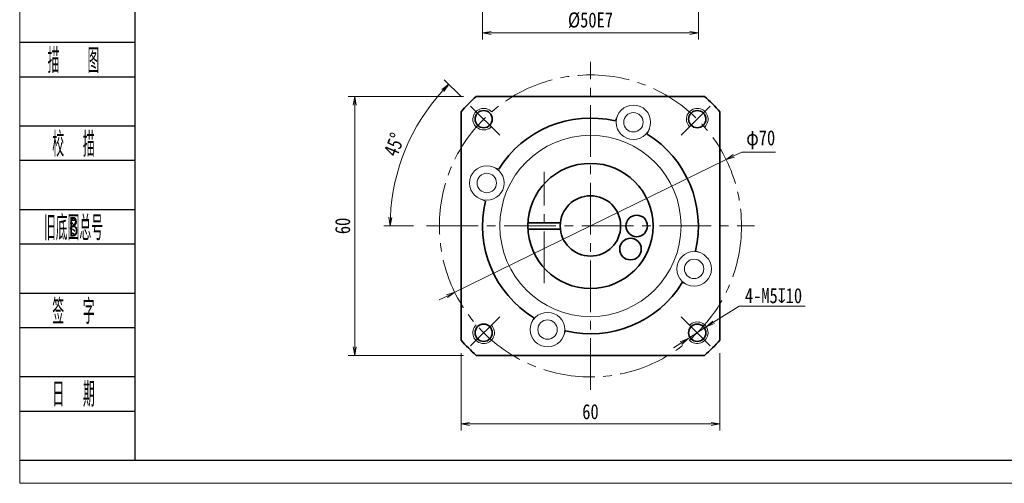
# Model space of a CAD drawing. Header units: millimetres. Extents: x -2 to 461, y 0 to 317.
# Tile 1 of 7: x 0 to 228, y 0 to 107. Entities that reach past the tile are written whole.
import ezdxf
from ezdxf.enums import TextEntityAlignment as Align

# ---------------------------------------------------------------- set-up
doc = ezdxf.new("R2010")
doc.units = ezdxf.units.MM
doc.linetypes.add('点画线', pattern=[18, 12, -2, 2, -2])
doc.layers.add('2细线层', color=4, linetype='Continuous')
doc.layers.add('6文字层', color=3, linetype='Continuous')
for name, color, linetype, lineweight in [('EB0_1', 7, 'Continuous', 35), ('中心线层', 1, '点画线', 18), ('图框_外框线', 7, 'Continuous', 18), ('尺寸线层', 3, 'Continuous', 18), ('粗实线层', 7, 'Continuous', 35), ('细实线层', 7, 'Continuous', 18)]:
    doc.layers.add(name, color=color, linetype=linetype, lineweight=lineweight)
doc.styles.add('PC_TEXTSTYLE', font='ISOCP.SHX', dxfattribs={"width": 0.707, "bigfont": 'GBCBIG.SHX'})
doc.styles.get("Standard").update_dxf_attribs({"font": 'SimSun.ttf'})
doc.styles.add('宋体', font='SimSun.ttf', dxfattribs={"width": 0.8})
doc.dimstyles.new('A水平标注$0', dxfattribs={"dimtxt": 3.5, "dimasz": 2, "dimexe": 1.5, "dimexo": 3, "dimgap": 1.1, "dimtad": 1, "dimtoh": 1, "dimdec": 4, "dimdsep": 46, "dimtxsty": '宋体', "dimblk": 'OPEN', "dimcen": 3, "dimclrd": 3, "dimclre": 3, "dimclrt": 6, "dimadec": 0, "dimazin": 0, "dimtm": 1e-09, "dimtfac": 1, "dimtdec": 4, "dimtix": 1, "dimtmove": 0, "dimatfit": 3, "dimldrblk": 'OPEN', "dimfxl": 0, "dimlwd": 13, "dimlwe": 13, "dimarcsym": 0})
doc.dimstyles.new('D直径标注φ25', dxfattribs={"dimtxt": 3.5, "dimasz": 2, "dimexe": 1, "dimexo": 3, "dimtad": 1, "dimtoh": 1, "dimdec": 1, "dimdsep": 46, "dimtxsty": '宋体', "dimblk": 'OPEN', "dimcen": 3, "dimclrd": 3, "dimclre": 3, "dimclrt": 130, "dimadec": 0, "dimazin": 0, "dimtm": 1e-09, "dimtfac": 1, "dimtdec": 1, "dimtmove": 0, "dimatfit": 0, "dimldrblk": 'OPEN', "dimfxl": 0, "dimlwd": 13, "dimlwe": 13, "dimarcsym": 0})
doc.dimstyles.new('螺孔(M8-7H)', dxfattribs={"dimtxt": 3.5, "dimasz": 2, "dimexe": 1.25, "dimexo": 3, "dimtad": 1, "dimtoh": 1, "dimdec": 4, "dimdsep": 46, "dimtxsty": '宋体', "dimblk": 'OPEN', "dimcen": 3, "dimclrd": 3, "dimclre": 3, "dimclrt": 2, "dimadec": 0, "dimazin": 0, "dimtm": 1e-09, "dimtfac": 1, "dimtdec": 4, "dimtmove": 0, "dimatfit": 3, "dimldrblk": 'OPEN', "dimfxl": 0, "dimlwd": 9, "dimlwe": 9, "dimarcsym": 0})

# ---------------------------------------------------------------- blocks, each defined once
blk = doc.blocks.new('_Open')
at = {"color": 0, "linetype": 'ByBlock', "lineweight": -2}
for p, q in [((-1, 0.17), (0, 0)), ((-1, -0.17), (0, 0)), ((0, 0), (-1, 0))]:
    blk.add_line(p, q, dxfattribs=at)
blk = doc.blocks.new('*D31')
at = {"layer": 'Defpoints', "color": 0, "transparency": 16777216}
for p in [(105.82, 89.64), (77.66, 29.64), (105.82, 29.64)]:
    blk.add_point(p, dxfattribs=at)
at = {"layer": '尺寸线层', "color": 3, "lineweight": 13, "transparency": 16777216}
for p, q in [((102.82, 89.64), (76.16, 89.64)), ((77.66, 87.64), (77.66, 31.64)), ((102.82, 29.64), (76.16, 29.64))]:
    blk.add_line(p, q, dxfattribs=at)
at = {"layer": '尺寸线层', "color": 3, "lineweight": 13, "transparency": 16777216, "xscale": 2, "yscale": 2, "zscale": 2}
for p, rotation in [((77.66, 89.64), 89.99999999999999), ((77.66, 29.64), 270)]:
    blk.add_blockref('_Open', p, dxfattribs=dict(at, rotation=rotation))
at = {"layer": '尺寸线层', "color": 6, "transparency": 16777216, "insert": (74.85, 59.64), "char_height": 3.5, "attachment_point": 5, "rotation": 90, "style": '宋体', "bg_fill": 3, "box_fill_scale": 1.1, "bg_fill_color": 257, "bg_fill_transparency": 0}
blk.add_mtext('60', dxfattribs=at)
blk = doc.blocks.new('*D32')
at = {"layer": 'Defpoints', "color": 0, "transparency": 16777216}
for p in [(104.5, 87.42), (111.24, 80.68), (94.28, 59.64), (170.28, 59.64)]:
    blk.add_point(p, dxfattribs=at)
at = {"layer": '尺寸线层', "color": 3, "lineweight": 13, "transparency": 16777216}
for p, q in [((102.38, 89.54), (98.39, 93.52)), ((91.28, 59.64), (84.36, 59.64))]:
    blk.add_line(p, q, dxfattribs=at)
blk.add_arc((132.28, 59.64), 46.42, 137.4688, 177.5312, dxfattribs=at)
at = {"layer": '尺寸线层', "color": 3, "lineweight": 13, "transparency": 16777216, "xscale": 2, "yscale": 2, "zscale": 2}
for p, rotation in [((99.45, 92.46), 46.23442076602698), ((85.86, 59.64), 268.7655792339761)]:
    blk.add_blockref('_Open', p, dxfattribs=dict(at, rotation=rotation))
at = {"layer": '尺寸线层', "color": 6, "transparency": 16777216, "insert": (86.81, 78.47), "char_height": 3.5, "attachment_point": 5, "rotation": 67.5, "style": '宋体', "bg_fill": 3, "box_fill_scale": 1.1, "bg_fill_color": 257, "bg_fill_transparency": 0}
blk.add_mtext('45%%d', dxfattribs=at)
at = {"layer": 'Defpoints', "color": 0, "transparency": 16777216}
blk.add_point((89.39, 77.4), dxfattribs=at)
blk = doc.blocks.new('*D33')
at = {"layer": 'Defpoints', "color": 0, "transparency": 16777216}
for p in [(163.72, 75), (100.83, 44.27)]:
    blk.add_point(p, dxfattribs=at)
at = {"layer": '尺寸线层', "color": 3, "lineweight": 13, "transparency": 16777216}
for p, q in [((167.32, 76.76), (165.52, 75.88)), ((175.15, 76.76), (167.32, 76.76)), ((100.83, 44.27), (163.72, 75)), ((99.03, 43.4), (97.24, 42.52))]:
    blk.add_line(p, q, dxfattribs=at)
at = {"layer": '尺寸线层', "color": 3, "lineweight": 13, "transparency": 16777216, "xscale": 2, "yscale": 2, "zscale": 2}
for p, rotation in [((163.72, 75), 206.039848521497), ((100.83, 44.27), 26.03984852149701)]:
    blk.add_blockref('_Open', p, dxfattribs=dict(at, rotation=rotation))
at = {"layer": '尺寸线层', "color": 130, "transparency": 16777216, "insert": (171.74, 79.59), "char_height": 3.5, "attachment_point": 5, "style": '宋体', "bg_fill": 3, "box_fill_scale": 1.1, "bg_fill_color": 257, "bg_fill_transparency": 0}
blk.add_mtext('φ70', dxfattribs=at)
blk = doc.blocks.new('*D34')
at = {"layer": 'Defpoints', "color": 0, "transparency": 16777216}
for p in [(102.28, 33.18), (162.28, 33.18), (162.28, 13.77)]:
    blk.add_point(p, dxfattribs=at)
at = {"layer": '尺寸线层', "color": 3, "lineweight": 13, "transparency": 16777216}
for p, q in [((102.28, 30.18), (102.28, 12.27)), ((162.28, 30.18), (162.28, 12.27)), ((104.28, 13.77), (160.28, 13.77))]:
    blk.add_line(p, q, dxfattribs=at)
at = {"layer": '尺寸线层', "color": 3, "lineweight": 13, "transparency": 16777216, "xscale": 2, "yscale": 2, "zscale": 2, "rotation": 180}
blk.add_blockref('_Open', (102.28, 13.77), dxfattribs=at)
at = {"layer": '尺寸线层', "color": 3, "lineweight": 13, "transparency": 16777216, "xscale": 2, "yscale": 2, "zscale": 2}
blk.add_blockref('_Open', (162.28, 13.77), dxfattribs=at)
at = {"layer": '尺寸线层', "color": 6, "transparency": 16777216, "insert": (132.28, 16.58), "char_height": 3.5, "attachment_point": 5, "style": '宋体', "bg_fill": 3, "box_fill_scale": 1.1, "bg_fill_color": 257, "bg_fill_transparency": 0}
blk.add_mtext('60', dxfattribs=at)
blk = doc.blocks.new('*D35')
at = {"color": 3, "lineweight": 9, "transparency": 16777216}
for p, q in [((166.72, 41.06), (160.82, 37.31)), ((182.06, 41.06), (166.72, 41.06)), ((154.92, 33.55), (159.13, 36.23)), ((153.23, 32.47), (151.54, 31.4))]:
    blk.add_line(p, q, dxfattribs=at)
at = {"layer": 'Defpoints', "color": 0, "transparency": 16777216}
for p in [(159.13, 36.23), (154.92, 33.55)]:
    blk.add_point(p, dxfattribs=at)
at = {"color": 3, "lineweight": 9, "transparency": 16777216, "xscale": 2, "yscale": 2, "zscale": 2}
for p, rotation in [((159.13, 36.23), 212.4599908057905), ((154.92, 33.55), 32.45999080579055)]:
    blk.add_blockref('_Open', p, dxfattribs=dict(at, rotation=rotation))
at = {"color": 2, "transparency": 16777216, "insert": (174.7, 43.47), "char_height": 3.5, "attachment_point": 5, "style": '宋体', "bg_fill": 3, "box_fill_scale": 1.1, "bg_fill_color": 257, "bg_fill_transparency": 0}
blk.add_mtext('4-M5{\\famgdt|b0|i0|c0|p0;x}{10}', dxfattribs=at)
blk = doc.blocks.new('*D37')
at = {"layer": 'Defpoints', "color": 0, "transparency": 16777216}
for p in [(107.28, 118.98), (157.28, 118.98), (157.28, 104.36)]:
    blk.add_point(p, dxfattribs=at)
at = {"layer": '尺寸线层', "color": 3, "lineweight": 13, "transparency": 16777216}
for p, q in [((107.28, 115.98), (107.28, 102.86)), ((157.28, 115.98), (157.28, 102.86)), ((109.28, 104.36), (155.28, 104.36))]:
    blk.add_line(p, q, dxfattribs=at)
at = {"layer": '尺寸线层', "color": 3, "lineweight": 13, "transparency": 16777216, "xscale": 2, "yscale": 2, "zscale": 2, "rotation": 180}
blk.add_blockref('_Open', (107.28, 104.36), dxfattribs=at)
at = {"layer": '尺寸线层', "color": 3, "lineweight": 13, "transparency": 16777216, "xscale": 2, "yscale": 2, "zscale": 2}
blk.add_blockref('_Open', (157.28, 104.36), dxfattribs=at)
at = {"layer": '尺寸线层', "color": 6, "transparency": 16777216, "insert": (132.28, 107.3), "char_height": 3.5, "attachment_point": 5, "style": '宋体', "bg_fill": 3, "box_fill_scale": 1.1, "bg_fill_color": 257, "bg_fill_transparency": 0}
blk.add_mtext('%%C50E7', dxfattribs=at)

msp = doc.modelspace()

# ---------------------------------------------------------------- linework, layer by layer
at = {"layer": '2细线层'}
for p, q in [((0.03803, 102.18856), (26.71241, 102.18856)), ((0.03803, 94.213), (26.71241, 94.213)), ((0.03803, 82.81935), (26.71241, 82.81935)), ((0.03803, 74.84379), (26.71241, 74.84379)), ((0.03803, 63.45013), (26.71241, 63.45013)), ((0.03803, 55.47457), (26.71241, 55.47457)), ((0.03803, 44.08091), (26.71241, 44.08091)), ((0.03803, 36.10535), (26.71241, 36.10535)), ((0.03803, 24.7117), (26.71241, 24.7117)), ((0.03803, 16.73614), (26.71241, 16.73614)), ((0.03803, 5.34248), (26.71241, 5.34248))]:
    msp.add_line(p, q, dxfattribs=at)
at = {"layer": 'EB0_1', "linetype": 'Continuous', "lineweight": 35}
for p, q in [((158.73383, 89.63876), (105.8188, 89.63876)), ((102.27631, 86.09627), (102.27631, 33.18124)), ((162.27631, 33.18124), (162.27631, 86.09627)), ((105.8188, 29.63876), (158.73383, 29.63876))]:
    msp.add_line(p, q, dxfattribs=at)
at = {"layer": 'EB0_1'}
for p, q in [((117.79572, 60.38876), (125.31661, 60.38876)), ((117.79572, 58.88876), (125.31661, 58.88876))]:
    msp.add_line(p, q, dxfattribs=at)
for centre, radius in [((132.27631, 59.63876), 14.5), ((132.27631, 59.63876), 7), ((142.99646, 59.63876), 2.5), ((141.56023, 54.27868), 2.5)]:
    msp.add_circle(centre, radius, dxfattribs=at)
for radius, start, end in [(40, 131.4096221, 138.5903779), (40, 41.4096221, 48.5903779), (25, 76.7068962, 148.2931038), (25, 346.7068962, 58.2931038), (25, 166.7068962, 238.2931038), (25, 256.7068962, 328.2931038), (40, 221.4096221, 228.5903779), (40, 311.4096221, 318.5903779)]:
    msp.add_arc((132.27631, 59.63876), radius, start, end, dxfattribs=at)
at = {"layer": '中心线层'}
for p, q in [((132.27631, 21.63876), (132.27631, 97.63876)), ((121.55616, 46.38876), (121.55616, 72.20876)), ((94.27631, 59.63876), (170.27631, 59.63876))]:
    msp.add_line(p, q, dxfattribs=at)
at = {"layer": '中心线层', "linetype": '点画线', "lineweight": 18}
for p, q in [((111.23643, 80.67864), (104.49959, 87.41548)), ((153.31619, 80.67864), (160.05304, 87.41548)), ((111.23643, 38.59887), (104.49959, 31.86203)), ((153.31619, 38.59887), (160.05304, 31.86203))]:
    msp.add_line(p, q, dxfattribs=at)
msp.add_circle((132.27631, 59.63876), 35, dxfattribs=at)
at = {"layer": '粗实线层'}
for centre in [(107.52757, 84.38749), (157.02505, 84.38749), (107.52757, 34.89002), (157.02505, 34.89002)]:
    msp.add_circle(centre, 2, dxfattribs=at)
at = {"layer": '粗实线层', "lineweight": 18}
for centre, start, end in [((107.52757, 84.38749), 42.9532869, 315), ((157.02505, 84.38749), 312.9532869, 225), ((107.52757, 34.89002), 132.9532869, 45), ((157.02505, 34.89002), 222.9532869, 135)]:
    msp.add_arc(centre, 2.5, start, end, dxfattribs=at)
at = {"layer": '细实线层'}
for p, q in [((138.53056, 85.19036), (138.02463, 83.96892)), ((145.9216, 82.12889), (145.41566, 80.90745)), ((109.78618, 73.28404), (111.00762, 72.77811)), ((106.72471, 65.89301), (107.94615, 65.38707)), ((157.82791, 53.38451), (156.60648, 53.89044)), ((154.76644, 45.99347), (153.54501, 46.4994)), ((118.63103, 37.14862), (119.13696, 38.37006)), ((126.02206, 34.08716), (126.528, 35.30859))]:
    msp.add_line(p, q, dxfattribs=at)
for centre, radius in [((142.22608, 83.65962), 4), ((142.22608, 83.65962), 2.25), ((132.27631, 59.63876), 21), ((108.25544, 69.58853), 4), ((108.25544, 69.58853), 2.25), ((156.29718, 49.68899), 4), ((156.29718, 49.68899), 2.25), ((122.32654, 35.61789), 4), ((122.32654, 35.61789), 2.25)]:
    msp.add_circle(centre, radius, dxfattribs=at)

# ---------------------------------------------------------------- texts
at = {"layer": '6文字层', "color": 3, "style": 'PC_TEXTSTYLE'}
for s, width, p in [('描   图', 0.6667, (12.47034, 98.20078)), ('校  描', 0.667, (12.47034, 78.83157)), ('旧底图总号', 0.667, (12.47034, 59.46235)), ('签  字', 0.667, (12.47034, 40.09313)), ('日  期', 0.667, (12.47744, 20.83763))]:
    msp.add_text(s, height=5.696828, dxfattribs=dict(at, width=width)).set_placement(p, align=Align.MIDDLE)
at = {"layer": '6文字层', "width": 0.707}
msp.add_text('B', height=4.55746, dxfattribs=at).set_placement((12.47034, 59.46235), align=Align.MIDDLE)

# ---------------------------------------------------------------- next in the draw order: dimensions: what is measured, and where the dimension line sits
at = {"layer": '尺寸线层'}
dim = msp.add_linear_dim(base=(77.65808, 29.63876), p1=(105.8188, 89.63876), p2=(105.8188, 29.63876), angle=270, dimstyle='A水平标注$0', override={"dimblk": 'Open', "dimtfill": 1, "dimtfillclr": 256}, dxfattribs=at)
dim.commit()
dim.dimension.update_dxf_attribs({"geometry": '*D31', "text_midpoint": (74.84719, 59.63876)})

# ---------------------------------------------------------------- next in the draw order: dimensions: what is measured, and where the dimension line sits
dim = msp.add_angular_dim_2l(base=(89.39102, 77.40242), line1=((111.23643, 80.67864), (104.49959, 87.41548)), line2=((94.27631, 59.63876), (170.27631, 59.63876)), dimstyle='A水平标注$0', override={"dimblk": 'Open', "dimtfill": 1, "dimtfillclr": 256}, dxfattribs=at)
dim.commit()
dim.dimension.update_dxf_attribs({"geometry": '*D32', "text_midpoint": (86.81216, 78.47062)})

# ---------------------------------------------------------------- next in the draw order: dimensions: what is measured, and where the dimension line sits
dim = msp.add_diameter_dim_2p(p1=(100.8292, 44.27389), p2=(163.72343, 75.00362), dimstyle='D直径标注φ25', override={"dimgap": 1, "dimpost": 'φ<>'}, dxfattribs=at)
dim.commit()
dim.dimension.update_dxf_attribs({"geometry": '*D33', "text_midpoint": (171.73526, 76.75961), "dimtype": 163})

# ---------------------------------------------------------------- next in the draw order: linework, layer by layer
at = {"layer": '图框_外框线', "color": 3}
msp.add_lwpolyline([(0, 0), (448.76847, 0), (448.76847, 317.34342), (0, 317.34342)], close=True, dxfattribs=at)
at = {"layer": '图框_外框线', "color": 3, "lineweight": 25}
msp.add_lwpolyline([(26.71241, 5.34248), (443.42599, 5.34248), (443.42599, 312.00094), (26.71241, 312.00094)], close=True, dxfattribs=at)

# ---------------------------------------------------------------- next in the draw order: dimensions: what is measured, and where the dimension line sits
at = {"layer": '尺寸线层'}
dim = msp.add_linear_dim(base=(157.27631, 104.36114), p1=(107.27631, 118.98467), p2=(157.27631, 118.98467), text='%%C<>E7', dimstyle='A水平标注$0', override={"dimblk": 'Open', "dimtfill": 1, "dimtfillclr": 256}, dxfattribs=at)
dim.commit()
dim.dimension.update_dxf_attribs({"geometry": '*D37', "text_midpoint": (132.27631, 107.29982)})
dim = msp.add_linear_dim(base=(162.27631, 13.76813), p1=(102.27631, 33.18124), p2=(162.27631, 33.18124), dimstyle='A水平标注$0', override={"dimblk": 'Open', "dimtfill": 1, "dimtfillclr": 256}, dxfattribs=at)
dim.commit()
dim.dimension.update_dxf_attribs({"geometry": '*D34', "text_midpoint": (132.27631, 16.57902)})

# ---------------------------------------------------------------- next in the draw order: dimensions: what is measured, and where the dimension line sits
dim = msp.add_diameter_dim_2p(p1=(154.91563, 33.54824), p2=(159.13447, 36.23179), text='4-M<>{\\famgdt|b0|i0|c0|p0;x}{10}', dimstyle='螺孔(M8-7H)', override={"dimgap": 0.625, "dimtad": 1, "dimtih": 0, "dimtoh": 1, "dimdec": 4, "dimlfac": 1, "dimpost": '<>', "dimcen": 0, "dimse1": 0, "dimse2": 0, "dimsd1": 0, "dimsd2": 0, "dimtix": 0, "dimtofl": 1, "dimatfit": 3, "dimtvp": 0.1})
dim.commit()
dim.dimension.update_dxf_attribs({"geometry": '*D35', "text_midpoint": (174.7009, 41.05622), "dimtype": 163})

doc.saveas('drawing.dxf')
